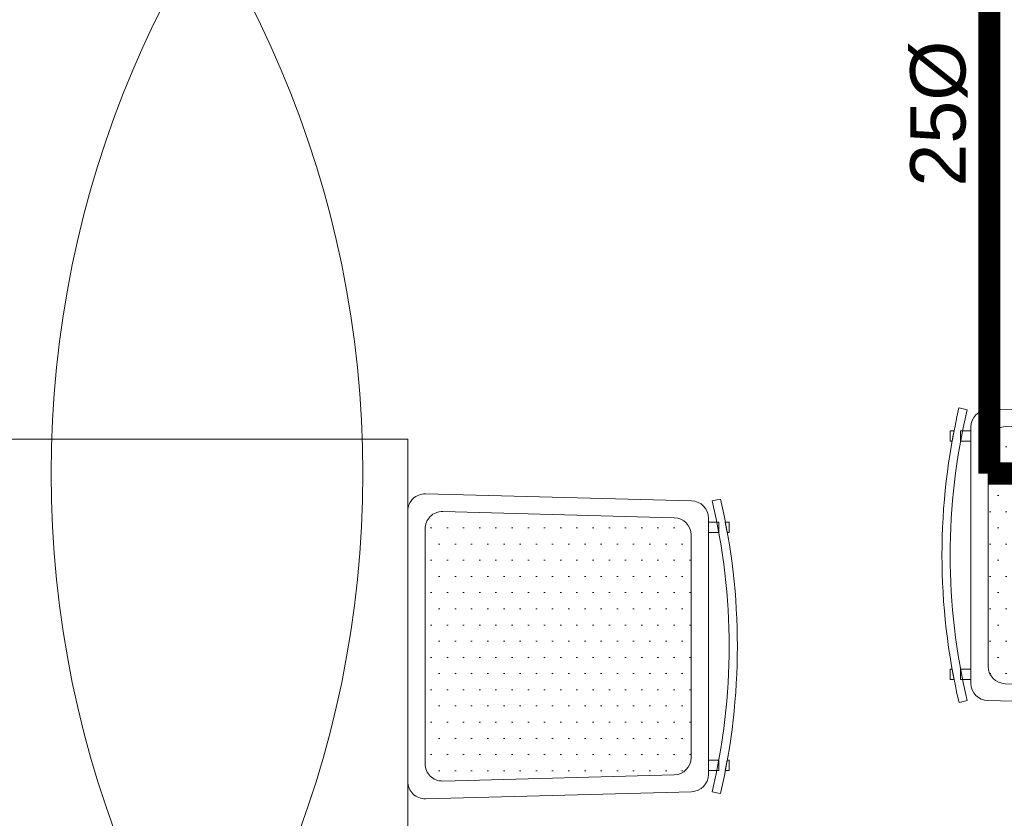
# Model space of a CAD drawing. Header units: millimetres. Extents: x -226731 to 126254, y -16359 to 60195.
# Tile 120 of 256: x -159209 to -157784, y 11462 to 12618. Entities that reach past the tile are written whole.
import ezdxf

# ---------------------------------------------------------------- set-up
doc = ezdxf.new("R2010")
doc.units = ezdxf.units.MM
doc.header["$LTSCALE"] = 0.1
doc.header["$MEASUREMENT"] = 0
doc.linetypes.add('CENTER', pattern=[2, 1.25, -0.25, 0.25, -0.25])
doc.layers.get('0').update_dxf_attribs({"lineweight": 5})
for name, color, linetype, lineweight in [('0_CCE_ FF_SIDE WALL SPRINKLER', 6, 'Continuous', 0), ('0_CCE_FF_100 DIA PIPE', 11, 'Continuous', 0), ('FURNITURE', 36, 'Continuous', 9), ('SPRINKLER COVERAGE AREA', 1, 'Continuous', 9)]:
    doc.layers.add(name, color=color, linetype=linetype, lineweight=lineweight)
doc.layers.add('FIRE FIGHTING SERVICES', color=5, linetype='Continuous')
doc.styles.add('S2-ARIAL', font='arial.ttf')

# ---------------------------------------------------------------- blocks, each defined once
blk = doc.blocks.new('A$Cd41b3340')
h = blk.add_hatch()
h.set_pattern_fill('DOTS', color=8, scale=375, angle=270)
h.paths.add_polyline_path([(-470, -325, 0.421994), (-495, -350.7), (-486.1, -685.7, 0.406475), (-461.1, -710), (-138.9, -710, 0.406487), (-113.9, -685.7), (-105, -350.7, 0.421983), (-130, -325)])
h.paths.add_polyline_path([(-461.1, 710, 0.406475), (-486.1, 685.7), (-495, 350.7, 0.421994), (-470, 325), (-130, 325, 0.421983), (-105, 350.7), (-113.9, 685.7, 0.406487), (-138.9, 710)])
at = {"color": 8}
for p, q in [((-470, -325), (-130, -325)), ((-486.1, -685.7), (-495, -350.7)), ((-105, -350.7), (-113.9, -685.7)), ((-138.9, -710), (-461.1, -710))]:
    blk.add_line(p, q, dxfattribs=at)
blk.add_lwpolyline([(0, -300), (-600, -300), (-600, 300), (0, 300)], close=True, dxfattribs=at)
blk.add_lwpolyline([(-510.5, -710.7), (-520.7, -325.7, -0.421994), (-495.7, -300), (-104.3, -300, -0.421983), (-79.3, -325.7), (-89.5, -710.7, -0.406487), (-114.5, -735), (-485.5, -735, -0.406475)], format="xyb", close=True, dxfattribs=at)
for points in [[(-510.5, -740.7), (-513.2, -752.3)], [(-479.9, -735), (-479.9, -750), (-464.9, -750), (-464.9, -735), (-479.9, -735)], [(-120.1, -735), (-120.1, -750), (-135.1, -750), (-135.1, -735), (-120.1, -735)], [(-89.5, -740.7), (-86.8, -752.3)], [(-479.9, -759.5), (-479.9, -765), (-464.9, -765), (-464.9, -762.3), (-479.9, -759.5)], [(-120.1, -759.5), (-120.1, -765), (-135.1, -765), (-135.1, -762.3), (-120.1, -759.5)]]:
    blk.add_lwpolyline(points, dxfattribs=at)
for centre, radius, start, end in [((-470, -350), 25, 90, 181.5179), ((-130, -350), 25, 358.4844, 90), ((-461.1, -685), 25, 181.5179, 270), ((-138.9, -685), 25, 270, 358.4844), ((-300, 157.2), 922.2, 256.8079, 283.1924), ((-300, 157.2), 934.2, 256.8079, 283.1924)]:
    blk.add_arc(centre, radius, start, end, dxfattribs=at)
blk = doc.blocks.new('A$C2AD535C3')
at = {"layer": 'SPRINKLER COVERAGE AREA', "color": 1}
blk.add_circle((0, 0), 2500, dxfattribs=at)
blk = doc.blocks.new('G$C3584CA52')
at = {"layer": '0_CCE_FF_100 DIA PIPE', "color": 1, "linetype": 'CENTER', "ltscale": 5, "const_width": 32}
for points in [[(5212.7, -6110.4), (5212.7, -9259)], [(5313, -9259), (5211.1, -9259)]]:
    blk.add_lwpolyline(points, dxfattribs=at)
at = {"layer": '0_CCE_ FF_SIDE WALL SPRINKLER', "color": 240, "xscale": -0.6, "yscale": 0.6, "zscale": 0.6}
for p in [(2806, -9259), (5355.3, -9259)]:
    blk.add_blockref('A$C2AD535C3', p, dxfattribs=at)
at = {"layer": '0_CCE_FF_100 DIA PIPE', "color": 7, "linetype": 'CENTER', "ltscale": 5, "insert": (5181.2, -8843.7, 0), "char_height": 80, "width": 747.865, "attachment_point": 7, "rotation": 90, "style": 'S2-ARIAL'}
blk.add_mtext('25Ø ', dxfattribs=at)

msp = doc.modelspace()

# ---------------------------------------------------------------- block references
at = {"layer": 'FIRE FIGHTING SERVICES'}
msp.add_blockref('G$C3584CA52', (-163018.3, 21220.5), dxfattribs=at)
at = {"layer": 'FURNITURE', "color": 8, "rotation": 270}
msp.add_blockref('A$Cd41b3340', (-157097.2, 11543.3), dxfattribs=at)
at = {"layer": 'FURNITURE', "color": 8, "xscale": -1, "rotation": 90}
msp.add_blockref('A$Cd41b3340', (-158947.2, 11411.4), dxfattribs=at)

doc.saveas('drawing.dxf')
